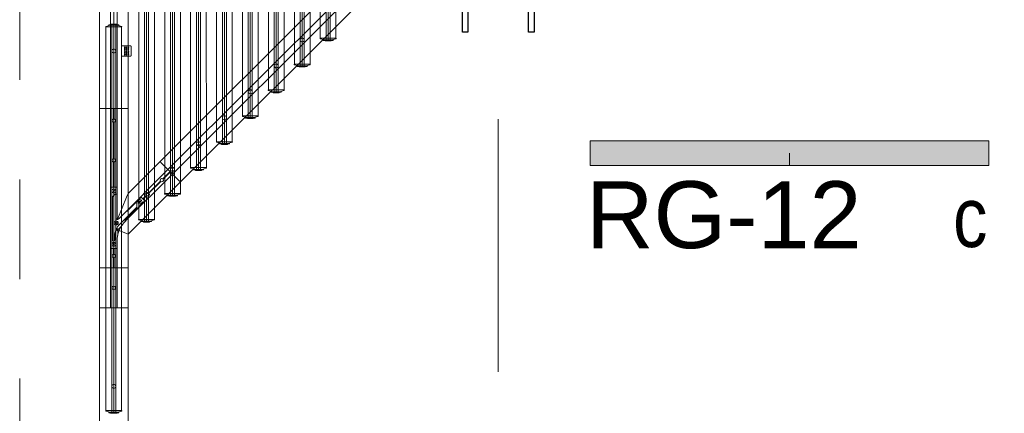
# Model space of a CAD drawing. Header units: metres. Extents: x -29 to 15534, y -4326 to 1447.
# Tile 10 of 48: x 11573 to 11820, y -2517 to -2419. Entities that reach past the tile are written whole.
import ezdxf

# ---------------------------------------------------------------- set-up
doc = ezdxf.new("R2010")
doc.units = ezdxf.units.M
doc.header["$MEASUREMENT"] = 0
doc.linetypes.add('8', pattern=[0.5, 0.25, -0.25])
doc.linetypes.add('DASHDOT', pattern=[25.4, 12.7, -6.35, 0, -6.35])
for name, color, linetype, lineweight in [('#elektryczne', 7, 'Continuous', 20), ('_K_stal', 8, 'Continuous', 25), ('A_B.CIENKIE', 8, 'Continuous', 9), ('A_OPISY', 8, 'Continuous', 18), ('A_OSIE', 8, 'Continuous', 13), ('A_STOLARKA', 8, 'Continuous', 5), ('EB_obwody', 8, 'Continuous', 13)]:
    doc.layers.add(name, color=color, linetype=linetype, lineweight=lineweight)
doc.layers.add('_UWAGI', color=8, linetype='Continuous', lineweight=70, plot=False)
doc.layers.add('rexp_Oprawy', color=7, linetype='Continuous')
doc.styles.add('ARIAL', font='arial.ttf')
doc.styles.add('opisy okien', font='txt', dxfattribs={"height": 15})

# ---------------------------------------------------------------- blocks, each defined once
blk = doc.blocks.new('A$C127e4fc6')
at = {"layer": 'A_STOLARKA'}
for p, q in [((-1793.6, 0), (-34.24, 0)), ((-95.7, 0), (-55.7, 0)), ((-3.6, 0), (-82.06, 0)), ((-55.7, 0), (-55.7, -0.4)), ((-132.07, -2.39), (-132.15, -2.85)), ((-132.02, -2.35), (-131.84, -2.35)), ((-131.95, -2.8), (-131.95, -2.35)), ((-131.64, -1.6), (-131.94, -2.8)), ((-131.49, -1.6), (-131.49, -5.6)), ((-131.49, -1.63), (-35.19, -1.63)), ((-105.7, 0), (-95.7, 0)), ((-105.7, -7.2), (-105.7, 0)), ((-105.7, 0), (-105.7, -7.2)), ((-95.7, -0.4), (-95.7, 0)), ((-95.7, 0), (-95.7, -0.4)), ((-95.7, -0.4), (-95.7, 0)), ((-95.7, -0.4), (-95.7, -2.8)), ((-95.7, -2.8), (-95.7, -0.4)), ((-95.7, -0.4), (-95.7, -2.8)), ((-55.7, -2.8), (-55.7, -0.4)), ((-35.19, -1.6), (-35.19, -5.6)), ((-35.04, -1.6), (-34.74, -2.8)), ((-34.67, -2.35), (-34.85, -2.35)), ((-34.74, -2.8), (-34.74, -2.35)), ((-34.62, -2.39), (-34.54, -2.85)), ((-132.19, -2.9), (-132.19, -4.3)), ((-132.19, -2.9), (-132.19, -4.3)), ((-132.15, -4.35), (-132.07, -4.81)), ((-131.94, -2.85), (-132.14, -2.85)), ((-131.94, -4.35), (-132.14, -4.35)), ((-131.84, -4.85), (-132.02, -4.85)), ((-131.95, -2.8), (-131.95, -2.85)), ((-131.95, -4.35), (-131.95, -4.4)), ((-131.95, -4.85), (-131.95, -4.4)), ((-131.94, -2.8), (-131.94, -4.4)), ((-131.84, -3.1), (-131.94, -3.2)), ((-131.94, -3.2), (-131.94, -4)), ((-34.81, -3.6), (-131.94, -3.6)), ((-131.94, -4), (-131.84, -4.1)), ((-131.94, -4.4), (-131.64, -5.6)), ((-34.84, -3.1), (-131.84, -3.1)), ((-131.84, -4.1), (-34.84, -4.1)), ((-105.7, -2.8), (-95.7, -2.8)), ((-105.7, -4.4), (-95.7, -4.4)), ((-95.7, -2.8), (-95.7, -3.55)), ((-95.7, -2.8), (-55.7, -2.8)), ((-95.7, -3.55), (-95.7, -2.8)), ((-95.7, -2.8), (-95.7, -3.55)), ((-95.7, -3.55), (-93.12, -3.55)), ((-95.7, -3.55), (-95.7, -3.6)), ((-95.7, -3.6), (-95.7, -3.55)), ((-95.7, -3.55), (-95.7, -3.6)), ((-95.7, -3.6), (-93.12, -3.6)), ((-95.7, -3.6), (-95.7, -3.65)), ((-95.7, -3.65), (-95.7, -3.6)), ((-95.7, -3.6), (-95.7, -3.65)), ((-95.7, -3.65), (-93.12, -3.65)), ((-95.7, -3.65), (-95.7, -4.4)), ((-95.7, -4.4), (-95.7, -3.65)), ((-95.7, -3.65), (-95.7, -4.4)), ((-95.7, -4.4), (-89.14, -4.4)), ((-95.7, -4.4), (-95.7, -6.8)), ((-95.7, -6.8), (-95.7, -4.4)), ((-95.7, -4.4), (-95.7, -6.8)), ((-92.28, -3.55), (-90.8, -3.55)), ((-92.28, -3.65), (-90.8, -3.65)), ((-92.27, -3.6), (-90.8, -3.6)), ((-90.8, -2.8), (-90.8, -4.4)), ((-89.97, -3.57), (-89.86, -3.44)), ((-89.91, -3.73), (-89.97, -3.57)), ((-89.74, -3.76), (-89.91, -3.73)), ((-89.86, -3.44), (-89.69, -3.47)), ((-89.63, -3.63), (-89.74, -3.76)), ((-89.69, -3.47), (-89.63, -3.63)), ((-78.05, -3.25), (-88.7, -3.25)), ((-88.7, -3.85), (-87.6, -3.85)), ((-86.39, -4.58), (-87.52, -4.58)), ((-87.37, -4.61), (-86.12, -4.61)), ((-86.27, -4.97), (-86.12, -4.61)), ((-86.27, -4.97), (-86.12, -4.61)), ((-86.01, -4.36), (-86.12, -4.61)), ((-86.12, -4.61), (-86.01, -4.36)), ((-85.23, -5.5), (-86.12, -4.61)), ((-85.19, -5.52), (-85.96, -4.75)), ((-84.14, -4.24), (-84.63, -4.04)), ((-84.63, -4.04), (-84.14, -4.24)), ((-83.32, -4.59), (-83.54, -4.49)), ((-83.54, -4.49), (-83.32, -4.59)), ((-77.97, -6.8), (-83.32, -4.59)), ((-83.32, -4.59), (-77.97, -6.8)), ((-70.99, -17.18), (-83.25, -4.91)), ((-83.04, -4.4), (-55.7, -4.4)), ((-82.06, -3.6), (14.06, -3.6)), ((-5.69, -2.8), (-79.26, -2.8)), ((-77.2, -3.9), (-77.7, -3.4)), ((-6.4, -4.4), (-77.66, -4.4)), ((-77.2, -4.4), (-77.2, -3.9)), ((-76.56, -3.55), (-76.44, -3.43)), ((-76.52, -3.72), (-76.56, -3.55)), ((-76.36, -3.77), (-76.52, -3.72)), ((-76.44, -3.43), (-76.27, -3.48)), ((-76.23, -3.65), (-76.36, -3.77)), ((-76.27, -3.48), (-76.23, -3.65)), ((-75.4, -4.4), (-75.4, -2.8)), ((-75.4, -3.55), (-69.12, -3.55)), ((-75.4, -3.6), (-69.12, -3.6)), ((-75.4, -3.65), (-69.12, -3.65)), ((-68.28, -3.55), (-59.12, -3.55)), ((-68.28, -3.65), (-59.12, -3.65)), ((-68.27, -3.6), (-59.12, -3.6)), ((-58.28, -3.55), (-55.7, -3.55)), ((-58.28, -3.65), (-55.7, -3.65)), ((-58.27, -3.6), (-55.7, -3.6)), ((-55.7, -3.55), (-55.7, -2.8)), ((-55.7, -3.6), (-55.7, -3.55)), ((-55.7, -3.65), (-55.7, -3.6)), ((-55.7, -4.4), (-55.7, -3.65)), ((-55.7, -6.8), (-55.7, -4.4)), ((-34.74, -4.4), (-35.04, -5.6)), ((-34.85, -4.85), (-34.67, -4.85)), ((-34.74, -3.2), (-34.84, -3.1)), ((-34.84, -4.1), (-34.74, -4)), ((-34.74, -2.8), (-34.74, -2.85)), ((-34.74, -2.8), (-34.74, -4.4)), ((-34.74, -2.85), (-34.54, -2.85)), ((-34.74, -4), (-34.74, -3.2)), ((-34.74, -4.35), (-34.74, -4.4)), ((-34.74, -4.35), (-34.54, -4.35)), ((-34.74, -4.85), (-34.74, -4.4)), ((-34.54, -4.35), (-34.62, -4.81)), ((-34.49, -2.9), (-34.49, -4.3)), ((-1789.08, -7.2), (-34.24, -7.2)), ((-35.19, -5.56), (-131.49, -5.56)), ((-105.7, -7.2), (-95.7, -7.2)), ((-95.7, -7.2), (-95.7, -6.8)), ((-95.7, -6.8), (-95.7, -7.2)), ((-95.7, -7.2), (-95.7, -6.8)), ((-95.7, -7.2), (-87.19, -7.2)), ((-87.19, -7.2), (-87.02, -6.8)), ((-87.02, -6.8), (-87.19, -7.2)), ((-74.1, -20.29), (-87.19, -7.2)), ((-86.27, -4.97), (-87.02, -6.8)), ((-87.02, -6.8), (-86.27, -4.97)), ((-84.77, -5.02), (-80.54, -9.25)), ((-83.8, -6.41), (-84.02, -6.41)), ((-72.12, -18.31), (-83.83, -6.6)), ((-78.87, -11.34), (-83.8, -6.41)), ((-81.47, -6.7), (-81.47, -6.91)), ((-81.47, -6.91), (-79.23, -9.15)), ((-77.97, -6.8), (-77.01, -7.2)), ((-77.01, -7.2), (-77.97, -6.8)), ((-69.01, -15.2), (-77.01, -7.2)), ((-77.01, -7.2), (-55.7, -7.2)), ((-6.4, -7.2), (-74.86, -7.2)), ((-55.7, -6.8), (-55.7, -7.2)), ((-42.29, -6.35), (-42.29, -6.36)), ((-42.29, -6.8), (-42.29, -6.81)), ((-42.29, -7.25), (-42.29, -7.26)), ((-41.99, -6.35), (-41.99, -6.36)), ((-41.99, -6.8), (-41.99, -6.81)), ((-41.99, -7.25), (-41.99, -7.26)), ((-41.84, -6.35), (-41.84, -6.36)), ((-41.84, -6.8), (-41.84, -6.81)), ((-41.84, -7.25), (-41.84, -7.26)), ((-41.54, -6.35), (-41.54, -6.36)), ((-41.54, -6.8), (-41.54, -6.81)), ((-41.54, -7.25), (-41.54, -7.26)), ((-41.39, -6.35), (-41.39, -6.36)), ((-41.39, -6.8), (-41.39, -6.81)), ((-41.39, -7.25), (-41.39, -7.26)), ((-41.09, -6.35), (-41.09, -6.36)), ((-41.09, -6.8), (-41.09, -6.81)), ((-41.09, -7.25), (-41.09, -7.26)), ((-40.94, -6.35), (-40.94, -6.36)), ((-40.94, -6.8), (-40.94, -6.81)), ((-40.94, -7.25), (-40.94, -7.26)), ((-40.64, -6.35), (-40.64, -6.36)), ((-40.64, -6.8), (-40.64, -6.81)), ((-40.64, -7.25), (-40.64, -7.26)), ((-40.49, -6.35), (-40.49, -6.36)), ((-40.49, -6.8), (-40.49, -6.81)), ((-40.49, -7.25), (-40.49, -7.26)), ((-40.19, -6.35), (-40.19, -6.36)), ((-40.19, -6.8), (-40.19, -6.81)), ((-40.19, -7.25), (-40.19, -7.26)), ((-83.66, -9.83), (-83.96, -11.03)), ((-83.51, -9.83), (-83.51, -13.83)), ((-83.51, -9.87), (12.76, -9.87)), ((-80.19, -9.4), (-79.48, -9.4)), ((-79.48, -9.4), (-79.23, -9.15)), ((-79.23, -9.15), (-77.95, -10.42)), ((-84.21, -11.13), (-84.21, -12.53)), ((-84.08, -10.62), (-84.16, -11.08)), ((-83.96, -11.08), (-84.16, -11.08)), ((-84.03, -10.58), (-83.85, -10.58)), ((-83.96, -11.03), (-83.96, -10.58)), ((-83.96, -11.03), (-83.96, -11.08)), ((-83.96, -11.03), (-83.96, -12.63)), ((-83.96, -11.43), (-83.85, -11.33)), ((-83.96, -12.23), (-83.96, -11.43)), ((13.24, -11.83), (-83.96, -11.83)), ((-83.85, -12.33), (-83.96, -12.23)), ((-83.85, -11.33), (13.12, -11.33)), ((13.12, -12.33), (-83.85, -12.33)), ((-79.29, -10.16), (-79.2, -10.02)), ((-79.22, -10.32), (-79.29, -10.16)), ((-79.05, -10.33), (-79.22, -10.32)), ((-79.2, -10.02), (-79.02, -10.03)), ((-78.95, -10.19), (-79.05, -10.33)), ((-79.02, -10.03), (-78.95, -10.19)), ((-78.87, -11.34), (-77.95, -10.42)), ((-77.55, -11.82), (-78.45, -10.92)), ((-77.51, -11.78), (-78.41, -10.88)), ((-77.48, -11.75), (-78.38, -10.85)), ((-84.16, -12.58), (-84.08, -13.04)), ((-83.96, -12.58), (-84.16, -12.58)), ((-83.85, -13.08), (-84.03, -13.08)), ((-83.96, -12.58), (-83.96, -12.63)), ((-83.96, -13.08), (-83.96, -12.63)), ((-83.96, -12.63), (-83.66, -13.83)), ((12.77, -13.79), (-83.51, -13.8)), ((-74.01, -15.36), (-76.95, -12.42)), ((-73.98, -15.32), (-76.91, -12.39)), ((-73.94, -15.29), (-76.88, -12.35)), ((-77.58, -17.12), (-77.66, -17.58)), ((-77.53, -17.08), (-77.35, -17.08)), ((-77.16, -16.33), (-77.46, -17.53)), ((-77.46, -17.53), (-77.46, -17.08)), ((-77.01, -16.33), (-77.01, -20.33)), ((-77.01, -16.37), (19.26, -16.37)), ((-71.59, -17.78), (-73.41, -15.95)), ((-71.56, -17.74), (-73.38, -15.92)), ((-71.52, -17.71), (-73.34, -15.88)), ((-71.52, -17.71), (-70.99, -17.18)), ((-70.99, -17.18), (-69.29, -15.48)), ((38.19, -126.36), (-70.99, -17.18)), ((-69.01, -15.2), (-69.29, -15.48)), ((40.09, -124.3), (-69.01, -15.2)), ((-77.71, -17.63), (-77.71, -19.03)), ((-77.46, -17.58), (-77.66, -17.58)), ((-77.66, -19.08), (-77.58, -19.54)), ((-77.46, -19.08), (-77.66, -19.08)), ((-77.35, -19.58), (-77.53, -19.58)), ((-77.46, -17.53), (-77.46, -17.58)), ((-77.46, -17.53), (-77.46, -19.13)), ((-77.46, -17.93), (-77.35, -17.83)), ((-77.46, -18.73), (-77.46, -17.93)), ((19.74, -18.33), (-77.46, -18.33)), ((-77.35, -18.83), (-77.46, -18.73)), ((-77.46, -19.08), (-77.46, -19.13)), ((-77.46, -19.58), (-77.46, -19.13)), ((-77.46, -19.13), (-77.16, -20.33)), ((-77.35, -17.83), (19.62, -17.83)), ((19.62, -18.83), (-77.35, -18.83)), ((-73.82, -20), (-72.12, -18.31)), ((-72.12, -18.31), (-71.59, -17.78)), ((37.06, -127.49), (-72.12, -18.31)), ((-71.59, -17.78), (-71.56, -17.74)), ((-71.56, -17.74), (-71.52, -17.71)), ((19.27, -20.29), (-77.01, -20.3)), ((-73.82, -20), (-74.1, -20.29)), ((35.08, -129.47), (-74.1, -20.29)), ((-71.21, -24.13), (-71.21, -25.53)), ((-71.08, -23.62), (-71.16, -24.08)), ((-70.96, -24.08), (-71.16, -24.08)), ((-71.03, -23.58), (-70.85, -23.58)), ((-70.66, -22.83), (-70.96, -24.03)), ((-70.96, -24.03), (-70.96, -23.58)), ((-70.96, -24.03), (-70.96, -24.08)), ((-70.96, -24.03), (-70.96, -25.63)), ((-70.96, -24.43), (-70.85, -24.33)), ((-70.96, -25.23), (-70.96, -24.43)), ((-70.85, -24.33), (26.12, -24.33)), ((-70.51, -22.83), (-70.51, -26.83)), ((-70.51, -22.87), (25.76, -22.87)), ((-71.16, -25.58), (-71.08, -26.04)), ((-70.96, -25.58), (-71.16, -25.58)), ((-70.85, -26.08), (-71.03, -26.08)), ((26.24, -24.83), (-70.96, -24.83)), ((-70.85, -25.33), (-70.96, -25.23)), ((-70.96, -25.58), (-70.96, -25.63)), ((-70.96, -26.08), (-70.96, -25.63)), ((-70.96, -25.63), (-70.66, -26.83)), ((26.12, -25.33), (-70.85, -25.33)), ((25.77, -26.79), (-70.51, -26.8)), ((-64.16, -29.33), (-64.46, -30.53)), ((-64.01, -29.33), (-64.01, -33.33)), ((-64.01, -29.37), (32.26, -29.37)), ((-64.71, -30.63), (-64.71, -32.03)), ((-64.58, -30.12), (-64.66, -30.58)), ((-64.46, -30.58), (-64.66, -30.58)), ((-64.66, -32.08), (-64.58, -32.54)), ((-64.46, -32.08), (-64.66, -32.08)), ((-64.53, -30.08), (-64.35, -30.08)), ((-64.46, -30.53), (-64.46, -30.08)), ((-64.46, -30.53), (-64.46, -30.58)), ((-64.46, -30.53), (-64.46, -32.13)), ((-64.46, -30.93), (-64.35, -30.83)), ((-64.46, -31.73), (-64.46, -30.93)), ((32.74, -31.33), (-64.46, -31.33)), ((-64.35, -31.83), (-64.46, -31.73)), ((-64.46, -32.08), (-64.46, -32.13)), ((-64.35, -30.83), (32.62, -30.83)), ((32.62, -31.83), (-64.35, -31.83)), ((-64.35, -32.58), (-64.53, -32.58)), ((-64.46, -32.58), (-64.46, -32.13)), ((-64.46, -32.13), (-64.16, -33.33)), ((32.27, -33.29), (-64.01, -33.3)), ((-58.08, -36.62), (-58.16, -37.08)), ((-58.03, -36.58), (-57.85, -36.58)), ((-57.66, -35.83), (-57.96, -37.03)), ((-57.96, -37.03), (-57.96, -36.58)), ((-57.96, -37.03), (-57.96, -37.08)), ((-57.96, -37.03), (-57.96, -38.63)), ((-57.51, -35.83), (-57.51, -39.83)), ((-57.51, -35.87), (38.77, -35.87)), ((-58.21, -37.13), (-58.21, -38.53)), ((-57.96, -37.08), (-58.16, -37.08)), ((-58.16, -38.58), (-58.08, -39.04)), ((-57.96, -38.58), (-58.16, -38.58)), ((-57.85, -39.08), (-58.03, -39.08)), ((-57.96, -37.43), (-57.85, -37.33)), ((-57.96, -38.23), (-57.96, -37.43)), ((39.24, -37.83), (-57.96, -37.83)), ((-57.85, -38.33), (-57.96, -38.23)), ((-57.96, -38.58), (-57.96, -38.63)), ((-57.96, -39.08), (-57.96, -38.63)), ((-57.96, -38.63), (-57.66, -39.83)), ((-57.85, -37.33), (39.12, -37.33)), ((39.12, -38.33), (-57.85, -38.33)), ((38.77, -39.8), (-57.51, -39.8)), ((-51.71, -43.63), (-51.71, -45.03)), ((-51.58, -43.12), (-51.66, -43.58)), ((-51.46, -43.58), (-51.66, -43.58)), ((-51.53, -43.08), (-51.35, -43.08)), ((-51.16, -42.33), (-51.46, -43.53)), ((-51.46, -43.53), (-51.46, -43.08)), ((-51.46, -43.53), (-51.46, -43.58)), ((-51.46, -43.53), (-51.46, -45.13)), ((-51.46, -43.93), (-51.35, -43.83)), ((-51.46, -44.73), (-51.46, -43.93)), ((45.74, -44.33), (-51.46, -44.33)), ((-51.35, -43.83), (45.62, -43.83)), ((-51.01, -42.33), (-51.01, -46.33)), ((-51.01, -42.37), (45.27, -42.37)), ((-51.66, -45.08), (-51.58, -45.54)), ((-51.46, -45.08), (-51.66, -45.08)), ((-51.35, -45.58), (-51.53, -45.58)), ((-51.35, -44.83), (-51.46, -44.73)), ((-51.46, -45.08), (-51.46, -45.13)), ((-51.46, -45.58), (-51.46, -45.13)), ((-51.46, -45.13), (-51.16, -46.33)), ((45.62, -44.83), (-51.35, -44.83)), ((45.27, -46.3), (-51.01, -46.3)), ((-44.66, -48.83), (-44.96, -50.03)), ((-44.51, -48.83), (-44.51, -52.83)), ((-44.51, -48.87), (51.77, -48.87)), ((-45.21, -50.13), (-45.21, -51.53)), ((-45.08, -49.62), (-45.16, -50.08)), ((-44.96, -50.08), (-45.16, -50.08)), ((-45.16, -51.58), (-45.08, -52.04)), ((-44.96, -51.58), (-45.16, -51.58)), ((-45.03, -49.58), (-44.85, -49.58)), ((-44.96, -50.03), (-44.96, -49.58)), ((-44.96, -50.03), (-44.96, -50.08)), ((-44.96, -50.03), (-44.96, -51.63)), ((-44.96, -50.43), (-44.85, -50.33)), ((-44.96, -51.23), (-44.96, -50.43)), ((52.24, -50.83), (-44.96, -50.83)), ((-44.85, -51.33), (-44.96, -51.23)), ((-44.96, -51.58), (-44.96, -51.63)), ((-44.96, -52.08), (-44.96, -51.63)), ((-44.96, -51.63), (-44.66, -52.83)), ((-44.85, -50.33), (52.12, -50.33)), ((52.12, -51.33), (-44.85, -51.33)), ((-44.85, -52.08), (-45.03, -52.08)), ((51.77, -52.8), (-44.51, -52.8)), ((-38.71, -56.63), (-38.71, -58.03)), ((-38.58, -56.12), (-38.66, -56.58)), ((-38.46, -56.58), (-38.66, -56.58)), ((-38.53, -56.08), (-38.35, -56.08)), ((-38.16, -55.33), (-38.46, -56.53)), ((-38.46, -56.53), (-38.46, -56.08)), ((-38.46, -56.53), (-38.46, -56.58)), ((-38.46, -56.53), (-38.46, -58.13)), ((-38.01, -55.33), (-38.01, -59.33)), ((-38.01, -55.37), (58.27, -55.37)), ((-38.66, -58.08), (-38.58, -58.54)), ((-38.46, -58.08), (-38.66, -58.08)), ((-38.35, -58.58), (-38.53, -58.58)), ((-38.46, -56.93), (-38.35, -56.83)), ((-38.46, -57.73), (-38.46, -56.93)), ((58.74, -57.33), (-38.46, -57.33)), ((-38.35, -57.83), (-38.46, -57.73)), ((-38.46, -58.08), (-38.46, -58.13)), ((-38.46, -58.58), (-38.46, -58.13)), ((-38.46, -58.13), (-38.16, -59.33)), ((-38.35, -56.83), (58.62, -56.83)), ((58.62, -57.83), (-38.35, -57.83)), ((58.27, -59.3), (-38.01, -59.3))]:
    blk.add_line(p, q, dxfattribs=at)
at = {"layer": 'A_STOLARKA', "ltscale": 0.1}
for p, q in [((-131.49, -1.6), (-131.64, -1.6)), ((-35.19, -1.6), (-35.04, -1.6)), ((-131.49, -5.6), (-131.64, -5.6)), ((-35.19, -5.6), (-35.04, -5.6)), ((-83.51, -9.83), (-83.66, -9.83)), ((-83.51, -13.83), (-83.66, -13.83)), ((-77.01, -16.33), (-77.16, -16.33)), ((-77.01, -20.33), (-77.16, -20.33)), ((-70.51, -22.83), (-70.66, -22.83)), ((-70.51, -26.83), (-70.66, -26.83)), ((-64.01, -29.33), (-64.16, -29.33)), ((-64.01, -33.33), (-64.16, -33.33)), ((-57.51, -35.83), (-57.66, -35.83)), ((-57.51, -39.83), (-57.66, -39.83)), ((-51.01, -42.33), (-51.16, -42.33)), ((-51.01, -46.33), (-51.16, -46.33)), ((-44.51, -48.83), (-44.66, -48.83)), ((-44.51, -52.83), (-44.66, -52.83)), ((-38.01, -55.33), (-38.16, -55.33)), ((-38.01, -59.33), (-38.16, -59.33))]:
    blk.add_line(p, q, dxfattribs=at)
at = {"layer": 'A_STOLARKA'}
blk.add_lwpolyline([(-42.44, -7.91), (-40.04, -7.91, 0.414214), (-39.94, -7.81), (-39.94, -5.56), (-42.54, -5.56), (-42.54, -7.81, 0.414214)], format="xyb", close=True, dxfattribs=at)
for centre, radius in [((-125.45, -3.6), 0.5), ((-125.44, -3.6), 0.5), ((-89.8, -3.6), 0.52), ((-89.8, -3.6), 0.5), ((-84.4, -4.18), 0.52), ((-84.4, -4.18), 0.265), ((-76.4, -3.6), 0.52), ((-76.4, -3.6), 0.5), ((-41.24, -3.6), 0.5), ((-79.12, -10.18), 0.52), ((-79.12, -10.18), 0.5), ((-77.47, -11.83), 0.5), ((-70.97, -18.33), 0.5), ((-64.47, -24.83), 0.5), ((-57.97, -31.33), 0.5), ((-51.47, -37.83), 0.5), ((-44.97, -44.33), 0.5), ((-38.47, -50.83), 0.5)]:
    blk.add_circle(centre, radius, dxfattribs=at)
for centre, radius, start, end in [((-132.02, -2.4), 0.05, 90, 170), ((-34.67, -2.4), 0.05, 10, 90), ((-132.24, -2.9), 0.05, 0, 90), ((-132.24, -4.3), 0.05, 270, 0), ((-132.14, -2.9), 0.05, 90, 180), ((-132.14, -4.3), 0.05, 180, 270), ((-132.02, -4.8), 0.05, 190, 270), ((-100.7, -3.6), 0.45, 173.6206, 180), ((-100.7, -3.6), 0.45, 180, 186.3794), ((-100.7, -3.6), 0.45, 6.3794, 173.6206), ((-100.7, -3.6), 0.45, 186.3794, 353.6206), ((-100.7, -3.6), 0.45, 0, 6.3794), ((-100.7, -3.6), 0.45, 353.6206, 0), ((-92.7, -3.6), 0.425, 6.7563, 173.2437), ((-92.7, -3.6), 0.425, 173.2437, 180), ((-92.7, -3.6), 0.425, 180, 186.7563), ((-92.7, -3.6), 0.425, 186.7563, 353.2437), ((-92.7, -3.6), 0.425, 0, 6.7563), ((-92.7, -3.6), 0.425, 353.2437, 0), ((-89.14, -11.9), 7.5, 67.5, 90), ((-88.7, -3.55), 0.3, 90, 270), ((-87.6, -7.85), 4, 45, 90), ((-86.14, -4.58), 0.25, 315, 180), ((-83.31, -4.58), 0.25, 41.1814, 268.5484), ((-83.04, -4.7), 0.3, 157.5, 225), ((-83.04, -4.7), 0.3, 90, 157.5), ((-78.05, -3.75), 0.5, 45, 90), ((-68.7, -3.6), 0.425, 6.7563, 173.2437), ((-68.7, -3.6), 0.425, 173.2437, 180), ((-68.7, -3.6), 0.425, 180, 186.7563), ((-68.7, -3.6), 0.425, 186.7563, 353.2437), ((-68.7, -3.6), 0.425, 0, 6.7563), ((-68.7, -3.6), 0.425, 353.2437, 0), ((-58.7, -3.6), 0.425, 6.7563, 173.2437), ((-58.7, -3.6), 0.425, 173.2437, 180), ((-58.7, -3.6), 0.425, 180, 186.7563), ((-58.7, -3.6), 0.425, 186.7563, 353.2437), ((-58.7, -3.6), 0.425, 0, 6.7563), ((-58.7, -3.6), 0.425, 353.2437, 0), ((-34.67, -4.8), 0.05, 270, 350), ((-34.54, -2.9), 0.05, 0, 90), ((-34.54, -4.3), 0.05, 270, 0), ((-89.14, -11.9), 7.5, 45, 67.5), ((-80.19, -8.9), 0.5, 225, 270), ((-84.16, -11.13), 0.05, 90, 180), ((-84.03, -10.63), 0.05, 90, 170), ((-77.21, -12.09), 0.425, 141.7563, 308.2437), ((-77.21, -12.09), 0.425, 135, 141.7563), ((-77.21, -12.09), 0.425, 128.2437, 135), ((-77.21, -12.09), 0.425, 321.7563, 128.2437), ((-84.16, -12.53), 0.05, 180, 270), ((-84.03, -13.03), 0.05, 190, 270), ((-77.21, -12.09), 0.425, 308.2437, 315), ((-77.21, -12.09), 0.425, 315, 321.7563), ((-77.53, -17.13), 0.05, 90, 170), ((-73.68, -15.62), 0.425, 141.7563, 308.2437), ((-73.68, -15.62), 0.425, 135, 141.7563), ((-73.68, -15.62), 0.425, 128.2437, 135), ((-73.68, -15.62), 0.425, 321.7563, 128.2437), ((-73.68, -15.62), 0.425, 308.2437, 315), ((-73.68, -15.62), 0.425, 315, 321.7563), ((-77.66, -17.63), 0.05, 90, 180), ((-77.66, -19.03), 0.05, 180, 270), ((-77.53, -19.53), 0.05, 190, 270), ((-71.16, -24.13), 0.05, 90, 180), ((-71.03, -23.63), 0.05, 90, 170), ((-71.16, -25.53), 0.05, 180, 270), ((-71.03, -26.03), 0.05, 190, 270), ((-64.66, -30.63), 0.05, 90, 180), ((-64.66, -32.03), 0.05, 180, 270), ((-64.53, -30.13), 0.05, 90, 170), ((-64.53, -32.53), 0.05, 190, 270), ((-58.03, -36.63), 0.05, 90, 170), ((-58.16, -37.13), 0.05, 90, 180), ((-58.16, -38.53), 0.05, 180, 270), ((-58.03, -39.03), 0.05, 190, 270), ((-51.66, -43.63), 0.05, 90, 180), ((-51.53, -43.13), 0.05, 90, 170), ((-51.66, -45.03), 0.05, 180, 270), ((-51.53, -45.53), 0.05, 190, 270), ((-45.16, -50.13), 0.05, 90, 180), ((-45.16, -51.53), 0.05, 180, 270), ((-45.03, -49.63), 0.05, 90, 170), ((-45.03, -52.03), 0.05, 190, 270), ((-38.66, -56.63), 0.05, 90, 180), ((-38.53, -56.13), 0.05, 90, 170), ((-38.66, -58.03), 0.05, 180, 270), ((-38.53, -58.53), 0.05, 190, 270)]:
    blk.add_arc(centre, radius, start, end, dxfattribs=at)
for centre in [(-42.14, -6.35), (-42.14, -6.8), (-42.14, -7.25), (-41.69, -6.35), (-41.69, -6.8), (-41.69, -7.25), (-41.24, -6.35), (-41.24, -6.8), (-41.24, -7.25), (-40.79, -6.35), (-40.79, -6.8), (-40.79, -7.25), (-40.34, -6.35), (-40.34, -6.8), (-40.34, -7.25)]:
    blk.add_ellipse(centre, major_axis=(-0.15, 0), ratio=0.5, start_param=3.141593, end_param=6.283185, dxfattribs=at)
for centre in [(-42.14, -6.36), (-42.14, -6.81), (-42.14, -7.26), (-41.69, -6.36), (-41.69, -6.81), (-41.69, -7.26), (-41.24, -6.36), (-41.24, -6.81), (-41.24, -7.26), (-40.79, -6.36), (-40.79, -6.81), (-40.79, -7.26), (-40.34, -6.36), (-40.34, -6.81), (-40.34, -7.26)]:
    blk.add_ellipse(centre, major_axis=(-0.15, 0), ratio=0.5, dxfattribs=at)
blk = doc.blocks.new('hb')
at = {"layer": '_K_stal'}
blk.add_lwpolyline([(637.91, -29184.16), (639.31, -29184.16), (639.31, -29202.16), (637.91, -29202.16), (637.91, -29195.08, 0.414214), (636.41, -29193.58), (624.21, -29193.58, 0.414214), (622.71, -29195.08), (622.71, -29202.16), (621.31, -29202.16), (621.31, -29184.16), (622.71, -29184.16), (622.71, -29191.23, 0.414214), (624.21, -29192.73), (636.41, -29192.73, 0.414214), (637.91, -29191.23)], format="xyb", close=True, dxfattribs=at)
blk = doc.blocks.new('podkład')
at = {"layer": 'A_B.CIENKIE', "color": 8, "linetype": '8', "ltscale": 100}
for points in [[(11573.49, -2008.7), (11573.49, -4224.7), (12973.49, -3344.7), (12973.49, -2008.7)], [(11593.49, -2008.7), (11593.49, -4188.5), (12953.49, -3333.65), (12953.49, -2008.7)]]:
    blk.add_lwpolyline(points, dxfattribs=at)
at = {"layer": 'A_OSIE', "color": 8, "linetype": 'DASHDOT', "ltscale": 5}
blk.add_line((11693.49, -4159.34), (11693.49, -2044.7), dxfattribs=at)
at = {"layer": '_UWAGI', "color": 8}
blk.add_blockref('hb', (11063.18, 26780.46), dxfattribs=at)
at = {"layer": 'A_STOLARKA', "color": 8, "linetype": 'Continuous', "rotation": 90}
blk.add_blockref('A$C127e4fc6', (11593.49, -2385.21), dxfattribs=at)
blk = doc.blocks.new('rexp_lib_l_92')
at = {"layer": 'rexp_Oprawy', "linetype": 'Continuous', "lineweight": 18, "true_color": 0x007f00}
blk.add_hatch(color=96, dxfattribs=at).paths.add_polyline_path([(-3.1, -50), (3.1, -50), (3.1, 50), (-3.1, 50)])
at = {"layer": 'rexp_Oprawy', "color": 96, "linetype": 'Continuous', "lineweight": 18, "true_color": 0x007f00}
blk.add_lwpolyline([(-3.1, -50), (3.1, -50), (3.1, 50), (-3.1, 50)], close=True, dxfattribs=at)
at = {"layer": 'rexp_Oprawy', "color": 7, "linetype": 'Continuous', "lineweight": 18}
blk.add_lwpolyline([(-3.1, -50), (3.1, -50), (3.1, 50), (-3.1, 50)], close=True, dxfattribs=at)
blk.add_lwpolyline([(0, 0), (3.1, 0)], dxfattribs=at)

msp = doc.modelspace()

# ---------------------------------------------------------------- block references
at = {"layer": '#elektryczne', "color": 8, "linetype": 'Continuous', "lineweight": 18}
msp.add_blockref('podkład', (0, 0), dxfattribs=at)
at = {"layer": 'rexp_Oprawy', "color": 8, "linetype": 'Continuous', "lineweight": 18, "rotation": 270}
msp.add_blockref('rexp_lib_l_92', (11766.5, -2452.1, 377), dxfattribs=at)

# ---------------------------------------------------------------- texts
at = {"layer": 'A_OPISY', "color": 0, "lineweight": 13, "insert": (11811.84, -2468.27), "char_height": 15, "width": 16.3849, "attachment_point": 5, "style": 'opisy okien'}
msp.add_mtext('{\\fArial Narrow|b0|i0|c238|p39;c}', dxfattribs=at)
at = {"layer": 'EB_obwody', "color": 5, "style": 'ARIAL'}
msp.add_text('RG-12', height=16.8, rotation=0, dxfattribs=at).set_placement((11715.47, -2475.95, -1123))

doc.saveas('drawing.dxf')
